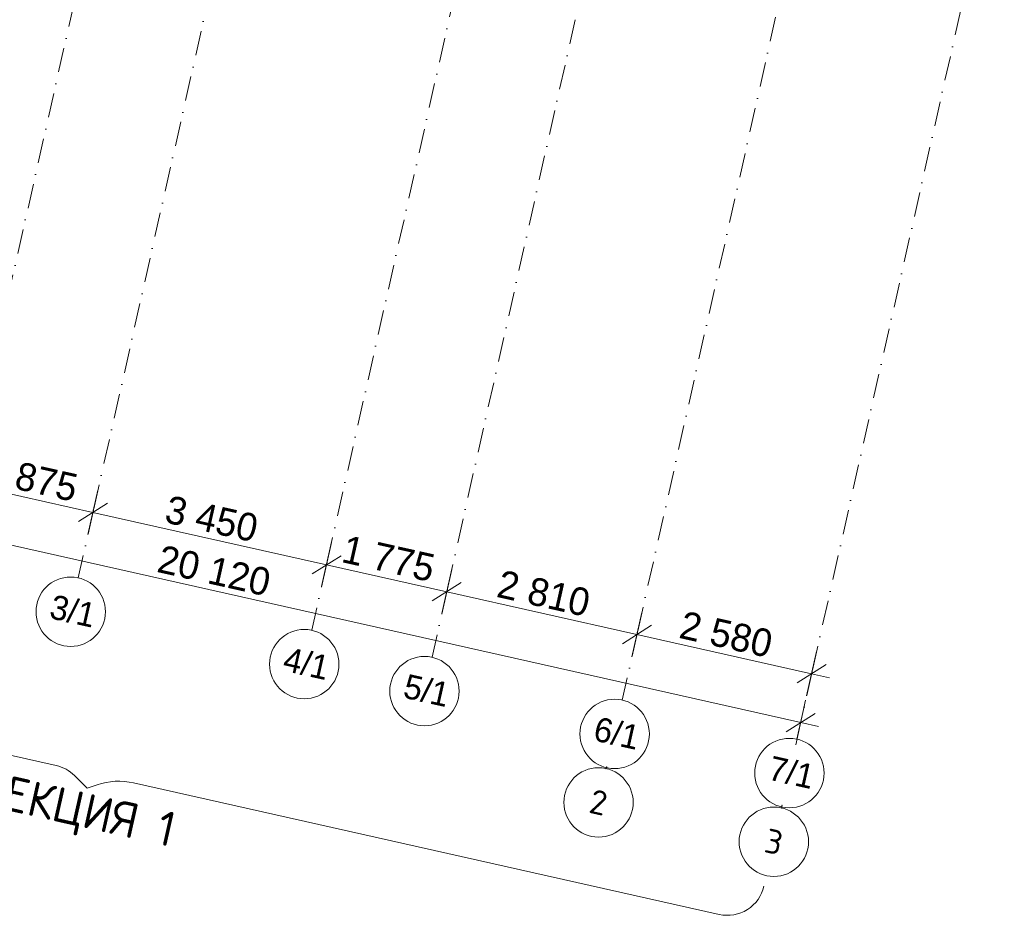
# Model space of a CAD drawing. Header units: millimetres. Extents: x -7213913 to -6937159, y 6128912 to 6404062.
# Tile 2 of 208: x -7203695 to -7189505, y 6128912 to 6141823. Entities that reach past the tile are written whole.
import ezdxf
from ezdxf.enums import TextEntityAlignment as Align

# ---------------------------------------------------------------- set-up
doc = ezdxf.new("R2010")
doc.units = ezdxf.units.MM
doc.header["$MEASUREMENT"] = 0
doc.linetypes.add('Штрихпунктирная', pattern=[670.277762, 352.777767, -176.388884, 0, -141.111112])
for name, color, linetype, lineweight in [('0_Ном._пера__1', 7, 'Continuous', 0), ('0_Ном._пера__120', 7, 'Continuous', 0), ('АР-Чертеж-Оси габаритные.АР_Ном._пера__120', 7, 'Continuous', 0), ('АР-Чертеж-Оси_Осевые размеры.АР_Ном._пера__1', 7, 'Continuous', 0), ('АР-Чертеж-Оси_Осевые размеры.АР_Ном._пера__120', 7, 'Continuous', 0)]:
    doc.layers.add(name, color=color, linetype=linetype, lineweight=lineweight)
doc.layers.add('АР-Чертеж-Оси габаритные.АР', color=7, linetype='Continuous')
doc.layers.add('АР-Чертеж-Оси_Осевые размеры.АР', color=7, linetype='Continuous')
doc.styles.add('РЎР“Р•РќР•Р\xa0Р\x98Р\xa0_РЎРўР\x98Р›Р¬_3', font='GOST_Common.ttf')
doc.styles.add('РЎР“Р•РќР•Р\xa0Р\x98Р\xa0_РЎРўР\x98Р›Р¬_5', font='GOTHIC.TTF')
doc.styles.add('РЎР“Р•РќР•Р\xa0Р\x98Р\xa0_РЎРўР\x98Р›Р¬_7', font='isocpeur.ttf')
doc.dimstyles.new('СГЕНЕРИР_СТИЛЬ__1', dxfattribs={"dimtxt": 400, "dimasz": 332.5, "dimexe": 0.18, "dimexo": 0.0625, "dimgap": 0, "dimtad": 1, "dimdec": 0, "dimzin": 0, "dimdsep": 46, "dimtxsty": 'РЎР“Р•РќР•Р\xa0Р\x98Р\xa0_РЎРўР\x98Р›Р¬_5', "dimblk": 'ARROWHEAD_6', "dimblk1": 'ARROWHEAD_6', "dimblk2": 'ARROWHEAD_6', "dimcen": 0.09, "dimse1": 1, "dimse2": 1, "dimclrd": 7, "dimclre": 7, "dimclrt": 7, "dimazin": 0, "dimtfac": 1, "dimtdec": 4, "dimtmove": 2, "dimatfit": 3, "dimfxl": 1, "dimtolj": 1, "dimtzin": 0, "dimarcsym": 0})
doc.dimstyles.new('СГЕНЕРИР_СТИЛЬ__7', dxfattribs={"dimtxt": 400, "dimasz": 332.5, "dimexe": 0.18, "dimexo": 0.0625, "dimgap": 0, "dimtad": 1, "dimdec": 0, "dimzin": 0, "dimdsep": 46, "dimtxsty": 'РЎР“Р•РќР•Р\xa0Р\x98Р\xa0_РЎРўР\x98Р›Р¬_5', "dimblk": 'ARROWHEAD_6', "dimblk1": 'ARROWHEAD_6', "dimblk2": 'ARROWHEAD_6', "dimcen": 0.09, "dimse1": 1, "dimse2": 1, "dimclrd": 7, "dimclre": 7, "dimclrt": 7, "dimazin": 0, "dimtfac": 1, "dimtdec": 4, "dimtmove": 0, "dimatfit": 3, "dimfxl": 1, "dimtolj": 1, "dimtzin": 0, "dimarcsym": 0})

# ---------------------------------------------------------------- blocks, each defined once
blk = doc.blocks.new('Стандартный Маркер Сетки[225]_1', base_point=(-7177284, 6199173))
at = {"layer": 'АР-Чертеж-Оси_Осевые размеры.АР_Ном._пера__120', "color": 7, "linetype": 'Штрихпунктирная', "lineweight": 0}
for p, q in [((-7177503, 6198198), (-7192275, 6132426)), ((-7192275, 6132426), (-7192494, 6131450))]:
    blk.add_line(p, q, dxfattribs=at)
at = {"layer": 'АР-Чертеж-Оси_Осевые размеры.АР_Ном._пера__120', "color": 7, "linetype": 'Continuous', "lineweight": 0}
blk.add_circle((-7192603, 6130962), 500, dxfattribs=at)
at = {"layer": 'АР-Чертеж-Оси_Осевые размеры.АР_Ном._пера__120', "color": 7, "linetype": 'Штрихпунктирная', "lineweight": 0}
blk.add_point((-7192275, 6132426), dxfattribs=at)
blk.add_point((-7192275, 6132426), dxfattribs=at)
at = {"layer": 'АР-Чертеж-Оси_Осевые размеры.АР_Ном._пера__120', "color": 7, "lineweight": 0, "style": 'РЎР“Р•РќР•Р\xa0Р\x98Р\xa0_РЎРўР\x98Р›Р¬_5'}
blk.add_attdef('AC_MarkerText_1', text='', height=350, rotation=347.3417, dxfattribs=at).set_placement((-7192533, 6131143), align=Align.TOP_CENTER)
blk = doc.blocks.new('Стандартный Маркер Сетки[226]_1', base_point=(-7189470, 6201910))
at = {"layer": 'АР-Чертеж-Оси_Осевые размеры.АР_Ном._пера__120', "color": 7, "linetype": 'Штрихпунктирная', "lineweight": 0}
blk.add_line((-7189689, 6200935), (-7204461, 6135163), dxfattribs=at)
at = {"layer": 'АР-Чертеж-Оси_Осевые размеры.АР_Ном._пера__120', "color": 7, "lineweight": 0, "style": 'РЎР“Р•РќР•Р\xa0Р\x98Р\xa0_РЎРўР\x98Р›Р¬_5'}
blk.add_attdef('AC_MarkerText_1', text='', height=350, rotation=347.3417, dxfattribs=at).set_placement((-7204720, 6133880), align=Align.TOP_CENTER)
blk = doc.blocks.new('Стандартный Маркер Сетки[228]_1', base_point=(-7179801, 6199739))
at = {"layer": 'АР-Чертеж-Оси_Осевые размеры.АР_Ном._пера__120', "color": 7, "linetype": 'Штрихпунктирная', "lineweight": 0}
for p, q in [((-7180020, 6198763), (-7194792, 6132991)), ((-7194792, 6132991), (-7195011, 6132015))]:
    blk.add_line(p, q, dxfattribs=at)
at = {"layer": 'АР-Чертеж-Оси_Осевые размеры.АР_Ном._пера__120', "color": 7, "linetype": 'Continuous', "lineweight": 0}
blk.add_circle((-7195121, 6131527), 500, dxfattribs=at)
at = {"layer": 'АР-Чертеж-Оси_Осевые размеры.АР_Ном._пера__120', "color": 7, "linetype": 'Штрихпунктирная', "lineweight": 0}
blk.add_point((-7194792, 6132991), dxfattribs=at)
blk.add_point((-7194792, 6132991), dxfattribs=at)
at = {"layer": 'АР-Чертеж-Оси_Осевые размеры.АР_Ном._пера__120', "color": 7, "lineweight": 0, "style": 'РЎР“Р•РќР•Р\xa0Р\x98Р\xa0_РЎРўР\x98Р›Р¬_5'}
blk.add_attdef('AC_MarkerText_1', text='', height=350, rotation=347.3417, dxfattribs=at).set_placement((-7195051, 6131708), align=Align.TOP_CENTER)
blk = doc.blocks.new('Стандартный Маркер Сетки[229]_1', base_point=(-7182543, 6200354))
at = {"layer": 'АР-Чертеж-Оси_Осевые размеры.АР_Ном._пера__120', "color": 7, "linetype": 'Штрихпунктирная', "lineweight": 0}
for p, q in [((-7182762, 6199379), (-7197534, 6133607)), ((-7197534, 6133607), (-7197753, 6132631))]:
    blk.add_line(p, q, dxfattribs=at)
at = {"layer": 'АР-Чертеж-Оси_Осевые размеры.АР_Ном._пера__120', "color": 7, "linetype": 'Continuous', "lineweight": 0}
blk.add_circle((-7197862, 6132143), 500, dxfattribs=at)
at = {"layer": 'АР-Чертеж-Оси_Осевые размеры.АР_Ном._пера__120', "color": 7, "linetype": 'Штрихпунктирная', "lineweight": 0}
blk.add_point((-7197534, 6133607), dxfattribs=at)
blk.add_point((-7197534, 6133607), dxfattribs=at)
at = {"layer": 'АР-Чертеж-Оси_Осевые размеры.АР_Ном._пера__120', "color": 7, "lineweight": 0, "style": 'РЎР“Р•РќР•Р\xa0Р\x98Р\xa0_РЎРўР\x98Р›Р¬_5'}
blk.add_attdef('AC_MarkerText_1', text='', height=350, rotation=347.3417, dxfattribs=at).set_placement((-7197792, 6132324), align=Align.TOP_CENTER)
blk = doc.blocks.new('Стандартный Маркер Сетки[230]_1', base_point=(-7184274, 6200743))
at = {"layer": 'АР-Чертеж-Оси_Осевые размеры.АР_Ном._пера__120', "color": 7, "linetype": 'Штрихпунктирная', "lineweight": 0}
for p, q in [((-7184494, 6199768), (-7199266, 6133996)), ((-7199266, 6133996), (-7199485, 6133020))]:
    blk.add_line(p, q, dxfattribs=at)
at = {"layer": 'АР-Чертеж-Оси_Осевые размеры.АР_Ном._пера__120', "color": 7, "linetype": 'Continuous', "lineweight": 0}
blk.add_circle((-7199594, 6132532), 500, dxfattribs=at)
at = {"layer": 'АР-Чертеж-Оси_Осевые размеры.АР_Ном._пера__120', "color": 7, "linetype": 'Штрихпунктирная', "lineweight": 0}
blk.add_point((-7199266, 6133996), dxfattribs=at)
blk.add_point((-7199266, 6133996), dxfattribs=at)
at = {"layer": 'АР-Чертеж-Оси_Осевые размеры.АР_Ном._пера__120', "color": 7, "lineweight": 0, "style": 'РЎР“Р•РќР•Р\xa0Р\x98Р\xa0_РЎРўР\x98Р›Р¬_5'}
blk.add_attdef('AC_MarkerText_1', text='', height=350, rotation=347.3417, dxfattribs=at).set_placement((-7199524, 6132713), align=Align.TOP_CENTER)
blk = doc.blocks.new('Стандартный Маркер Сетки[231]_1', base_point=(-7187641, 6201499))
at = {"layer": 'АР-Чертеж-Оси_Осевые размеры.АР_Ном._пера__120', "color": 7, "linetype": 'Штрихпунктирная', "lineweight": 0}
for p, q in [((-7187860, 6200524), (-7202632, 6134752)), ((-7202632, 6134752), (-7202851, 6133776))]:
    blk.add_line(p, q, dxfattribs=at)
at = {"layer": 'АР-Чертеж-Оси_Осевые размеры.АР_Ном._пера__120', "color": 7, "linetype": 'Continuous', "lineweight": 0}
blk.add_circle((-7202960, 6133288), 500, dxfattribs=at)
at = {"layer": 'АР-Чертеж-Оси_Осевые размеры.АР_Ном._пера__120', "color": 7, "linetype": 'Штрихпунктирная', "lineweight": 0}
blk.add_point((-7202632, 6134752), dxfattribs=at)
blk.add_point((-7202632, 6134752), dxfattribs=at)
at = {"layer": 'АР-Чертеж-Оси_Осевые размеры.АР_Ном._пера__120', "color": 7, "lineweight": 0, "style": 'РЎР“Р•РќР•Р\xa0Р\x98Р\xa0_РЎРўР\x98Р›Р¬_5'}
blk.add_attdef('AC_MarkerText_1', text='', height=350, rotation=347.3417, dxfattribs=at).set_placement((-7202890, 6133469), align=Align.TOP_CENTER)
blk = doc.blocks.new('Стандартный Маркер Сетки[234]_10', base_point=(-7192707, 6130499))
at = {"layer": 'АР-Чертеж-Оси габаритные.АР_Ном._пера__120', "color": 7, "linetype": 'Штрихпунктирная', "lineweight": 0}
blk.add_line((-7192707, 6130499), (-7192716, 6130460), dxfattribs=at)
at = {"layer": 'АР-Чертеж-Оси габаритные.АР_Ном._пера__120', "color": 7, "linetype": 'Continuous', "lineweight": 0}
blk.add_circle((-7192826, 6129972), 500, dxfattribs=at)
at = {"layer": 'АР-Чертеж-Оси габаритные.АР_Ном._пера__120', "color": 7, "linetype": 'Штрихпунктирная', "lineweight": 0}
for p in [(-7192716, 6130460), (-7192716, 6130460), (-7192716, 6130460), (-7192707, 6130499)]:
    blk.add_point(p, dxfattribs=at)
at = {"layer": 'АР-Чертеж-Оси габаритные.АР_Ном._пера__120', "color": 7, "lineweight": 0, "style": 'РЎР“Р•РќР•Р\xa0Р\x98Р\xa0_РЎРўР\x98Р›Р¬_7'}
blk.add_attdef('AC_MarkerText_1', text='', height=350, rotation=347.3417, dxfattribs=at).set_placement((-7192787, 6130142), align=Align.TOP_CENTER)
blk = doc.blocks.new('Стандартный Маркер Сетки[235]_10', base_point=(-7195238, 6131050))
at = {"layer": 'АР-Чертеж-Оси габаритные.АР_Ном._пера__120', "color": 7, "linetype": 'Штрихпунктирная', "lineweight": 0}
blk.add_line((-7195238, 6131050), (-7195243, 6131027), dxfattribs=at)
at = {"layer": 'АР-Чертеж-Оси габаритные.АР_Ном._пера__120', "color": 7, "linetype": 'Continuous', "lineweight": 0}
blk.add_circle((-7195353, 6130539), 500, dxfattribs=at)
at = {"layer": 'АР-Чертеж-Оси габаритные.АР_Ном._пера__120', "color": 7, "linetype": 'Штрихпунктирная', "lineweight": 0}
for p in [(-7195243, 6131027), (-7195243, 6131027), (-7195243, 6131027), (-7195238, 6131050)]:
    blk.add_point(p, dxfattribs=at)
at = {"layer": 'АР-Чертеж-Оси габаритные.АР_Ном._пера__120', "color": 7, "lineweight": 0, "style": 'РЎР“Р•РќР•Р\xa0Р\x98Р\xa0_РЎРўР\x98Р›Р¬_7'}
blk.add_attdef('AC_MarkerText_1', text='', height=350, rotation=347.3417, dxfattribs=at).set_placement((-7195315, 6130710), align=Align.TOP_CENTER)
blk = doc.blocks.new('Стандартный Маркер Сетки[237]_10', base_point=(-7195238, 6131050))
at = {"layer": 'АР-Чертеж-Оси габаритные.АР_Ном._пера__120', "color": 7, "linetype": 'Штрихпунктирная', "lineweight": 0}
blk.add_line((-7195238, 6131050), (-7195243, 6131027), dxfattribs=at)
at = {"layer": 'АР-Чертеж-Оси габаритные.АР_Ном._пера__120', "color": 7, "linetype": 'Continuous', "lineweight": 0}
blk.add_circle((-7195353, 6130539), 500, dxfattribs=at)
at = {"layer": 'АР-Чертеж-Оси габаритные.АР_Ном._пера__120', "color": 7, "linetype": 'Штрихпунктирная', "lineweight": 0}
for p in [(-7195243, 6131027), (-7195243, 6131027), (-7195243, 6131027), (-7195238, 6131050)]:
    blk.add_point(p, dxfattribs=at)
at = {"layer": 'АР-Чертеж-Оси габаритные.АР_Ном._пера__120', "color": 7, "lineweight": 0, "style": 'РЎР“Р•РќР•Р\xa0Р\x98Р\xa0_РЎРўР\x98Р›Р¬_7'}
blk.add_attdef('AC_MarkerText_1', text='', height=350, rotation=347.3417, dxfattribs=at).set_placement((-7195315, 6130710), align=Align.TOP_CENTER)
blk = doc.blocks.new('Стандартный Маркер Сетки[239]_10', base_point=(-7192707, 6130499))
at = {"layer": 'АР-Чертеж-Оси габаритные.АР_Ном._пера__120', "color": 7, "linetype": 'Штрихпунктирная', "lineweight": 0}
blk.add_line((-7192707, 6130499), (-7192716, 6130460), dxfattribs=at)
at = {"layer": 'АР-Чертеж-Оси габаритные.АР_Ном._пера__120', "color": 7, "linetype": 'Continuous', "lineweight": 0}
blk.add_circle((-7192826, 6129972), 500, dxfattribs=at)
at = {"layer": 'АР-Чертеж-Оси габаритные.АР_Ном._пера__120', "color": 7, "linetype": 'Штрихпунктирная', "lineweight": 0}
for p in [(-7192716, 6130460), (-7192716, 6130460), (-7192716, 6130460), (-7192707, 6130499)]:
    blk.add_point(p, dxfattribs=at)
at = {"layer": 'АР-Чертеж-Оси габаритные.АР_Ном._пера__120', "color": 7, "lineweight": 0, "style": 'РЎР“Р•РќР•Р\xa0Р\x98Р\xa0_РЎРўР\x98Р›Р¬_7'}
blk.add_attdef('AC_MarkerText_1', text='', height=350, rotation=347.3417, dxfattribs=at).set_placement((-7192787, 6130142), align=Align.TOP_CENTER)
blk = doc.blocks.new('Стандартный Маркер Сетки[240]_10', base_point=(-7195238, 6131050))
at = {"layer": 'АР-Чертеж-Оси габаритные.АР_Ном._пера__120', "color": 7, "linetype": 'Штрихпунктирная', "lineweight": 0}
blk.add_line((-7195238, 6131050), (-7195243, 6131027), dxfattribs=at)
at = {"layer": 'АР-Чертеж-Оси габаритные.АР_Ном._пера__120', "color": 7, "linetype": 'Continuous', "lineweight": 0}
blk.add_circle((-7195353, 6130539), 500, dxfattribs=at)
at = {"layer": 'АР-Чертеж-Оси габаритные.АР_Ном._пера__120', "color": 7, "linetype": 'Штрихпунктирная', "lineweight": 0}
for p in [(-7195243, 6131027), (-7195243, 6131027), (-7195243, 6131027), (-7195238, 6131050)]:
    blk.add_point(p, dxfattribs=at)
at = {"layer": 'АР-Чертеж-Оси габаритные.АР_Ном._пера__120', "color": 7, "lineweight": 0, "style": 'РЎР“Р•РќР•Р\xa0Р\x98Р\xa0_РЎРўР\x98Р›Р¬_7'}
blk.add_attdef('AC_MarkerText_1', text='', height=350, rotation=347.3417, dxfattribs=at).set_placement((-7195315, 6130710), align=Align.TOP_CENTER)
blk = doc.blocks.new('Стандартный Маркер Сетки[242]_10', base_point=(-7195238, 6131050))
at = {"layer": 'АР-Чертеж-Оси габаритные.АР_Ном._пера__120', "color": 7, "linetype": 'Штрихпунктирная', "lineweight": 0}
blk.add_line((-7195238, 6131050), (-7195243, 6131027), dxfattribs=at)
at = {"layer": 'АР-Чертеж-Оси габаритные.АР_Ном._пера__120', "color": 7, "linetype": 'Continuous', "lineweight": 0}
blk.add_circle((-7195353, 6130539), 500, dxfattribs=at)
at = {"layer": 'АР-Чертеж-Оси габаритные.АР_Ном._пера__120', "color": 7, "linetype": 'Штрихпунктирная', "lineweight": 0}
for p in [(-7195243, 6131027), (-7195243, 6131027), (-7195243, 6131027), (-7195238, 6131050)]:
    blk.add_point(p, dxfattribs=at)
at = {"layer": 'АР-Чертеж-Оси габаритные.АР_Ном._пера__120', "color": 7, "lineweight": 0, "style": 'РЎР“Р•РќР•Р\xa0Р\x98Р\xa0_РЎРўР\x98Р›Р¬_7'}
blk.add_attdef('AC_MarkerText_1', text='', height=350, rotation=347.3417, dxfattribs=at).set_placement((-7195315, 6130710), align=Align.TOP_CENTER)
blk = doc.blocks.new('*D1304', base_point=(-6566190, 6562678))
at = {"layer": 'АР-Чертеж-Оси_Осевые размеры.АР_Ном._пера__1', "color": 7, "linetype": 'Continuous', "lineweight": 0, "transparency": 16777216}
for p, q in [((-7211913, 6136803), (-7204468, 6135131)), ((-7204540, 6134811), (-7204396, 6135451)), ((-7204259, 6135263), (-7204677, 6134999)), ((-7204468, 6135131), (-7202639, 6134720)), ((-7202711, 6134400), (-7202567, 6135040)), ((-7202430, 6134852), (-7202848, 6134588)), ((-7202639, 6134720), (-7199273, 6133964))]:
    blk.add_line(p, q, dxfattribs=at)
at = {"layer": 'АР-Чертеж-Оси_Осевые размеры.АР_Ном._пера__1', "color": 7, "lineweight": 0, "transparency": 16777216, "insert": (-7204224, 6135158), "char_height": 400, "attachment_point": 7, "rotation": 347.3417, "style": 'РЎР“Р•РќР•Р\xa0Р\x98Р\xa0_РЎРўР\x98Р›Р¬_5'}
blk.add_mtext('\\A1;{\\pql;\\fCentury Gothic|b0|i0|c204|p0;\\W1.000000;1\xa0875}', dxfattribs=at)
blk = doc.blocks.new('ARROWHEAD_6')
at = {"color": 0, "linetype": 'Continuous', "lineweight": 0}
for p, q in [((-0.5, -0.5), (0.5, 0.5)), ((0, 0), (-1, 0))]:
    blk.add_line(p, q, dxfattribs=at)
blk = doc.blocks.new('*D1305', base_point=(-6566190, 6562678))
at = {"layer": 'АР-Чертеж-Оси_Осевые размеры.АР_Ном._пера__1', "color": 7, "linetype": 'Continuous', "lineweight": 0, "transparency": 16777216}
for p, q in [((-7202711, 6134400), (-7202567, 6135040)), ((-7202430, 6134852), (-7202848, 6134588)), ((-7202639, 6134720), (-7199273, 6133964)), ((-7199345, 6133644), (-7199201, 6134284)), ((-7199064, 6134096), (-7199482, 6133832))]:
    blk.add_line(p, q, dxfattribs=at)
at = {"layer": 'АР-Чертеж-Оси_Осевые размеры.АР_Ном._пера__1', "color": 7, "lineweight": 0, "transparency": 16777216, "insert": (-7201626, 6134575), "char_height": 400, "attachment_point": 7, "rotation": 347.3417, "style": 'РЎР“Р•РќР•Р\xa0Р\x98Р\xa0_РЎРўР\x98Р›Р¬_5'}
blk.add_mtext('\\A1;{\\pql;\\fCentury Gothic|b0|i0|c204|p0;\\W1.000000;3\xa0450}', dxfattribs=at)
blk = doc.blocks.new('*D1306', base_point=(-6566190, 6562678))
at = {"layer": 'АР-Чертеж-Оси_Осевые размеры.АР_Ном._пера__1', "color": 7, "linetype": 'Continuous', "lineweight": 0, "transparency": 16777216}
for p, q in [((-7202639, 6134720), (-7199273, 6133964)), ((-7199345, 6133644), (-7199201, 6134284)), ((-7199064, 6134096), (-7199482, 6133832)), ((-7199273, 6133964), (-7197541, 6133575)), ((-7197613, 6133255), (-7197469, 6133895)), ((-7197332, 6133708), (-7197750, 6133443)), ((-7197541, 6133575), (-7194799, 6132959))]:
    blk.add_line(p, q, dxfattribs=at)
at = {"layer": 'АР-Чертеж-Оси_Осевые размеры.АР_Ном._пера__1', "color": 7, "lineweight": 0, "transparency": 16777216, "insert": (-7199077, 6134002), "char_height": 400, "attachment_point": 7, "rotation": 347.3417, "style": 'РЎР“Р•РќР•Р\xa0Р\x98Р\xa0_РЎРўР\x98Р›Р¬_5'}
blk.add_mtext('\\A1;{\\pql;\\fCentury Gothic|b0|i0|c204|p0;\\W1.000000;1\xa0775}', dxfattribs=at)
blk = doc.blocks.new('*D1307', base_point=(-6566190, 6562678))
at = {"layer": 'АР-Чертеж-Оси_Осевые размеры.АР_Ном._пера__1', "color": 7, "linetype": 'Continuous', "lineweight": 0, "transparency": 16777216}
for p, q in [((-7197613, 6133255), (-7197469, 6133895)), ((-7197332, 6133708), (-7197750, 6133443)), ((-7197541, 6133575), (-7194799, 6132959)), ((-7194871, 6132639), (-7194727, 6133279)), ((-7194590, 6133092), (-7195008, 6132827)), ((-7194799, 6132959), (-7192282, 6132394))]:
    blk.add_line(p, q, dxfattribs=at)
at = {"layer": 'АР-Чертеж-Оси_Осевые размеры.АР_Ном._пера__1', "color": 7, "lineweight": 0, "transparency": 16777216, "insert": (-7196840, 6133500), "char_height": 400, "attachment_point": 7, "rotation": 347.3417, "style": 'РЎР“Р•РќР•Р\xa0Р\x98Р\xa0_РЎРўР\x98Р›Р¬_5'}
blk.add_mtext('\\A1;{\\pql;\\fCentury Gothic|b0|i0|c204|p0;\\W1.000000;2\xa0810}', dxfattribs=at)
blk = doc.blocks.new('*D1308', base_point=(-6566190, 6562678))
at = {"layer": 'АР-Чертеж-Оси_Осевые размеры.АР_Ном._пера__1', "color": 7, "linetype": 'Continuous', "lineweight": 0, "transparency": 16777216}
for p, q in [((-7194871, 6132639), (-7194727, 6133279)), ((-7194590, 6133092), (-7195008, 6132827)), ((-7194799, 6132959), (-7192282, 6132394)), ((-7192354, 6132074), (-7192210, 6132714)), ((-7192491, 6132262), (-7192073, 6132526)), ((-7192282, 6132394), (-7192026, 6132336))]:
    blk.add_line(p, q, dxfattribs=at)
at = {"layer": 'АР-Чертеж-Оси_Осевые размеры.АР_Ном._пера__1', "color": 7, "lineweight": 0, "transparency": 16777216, "insert": (-7194211, 6132909), "char_height": 400, "attachment_point": 7, "rotation": 347.3417, "style": 'РЎР“Р•РќР•Р\xa0Р\x98Р\xa0_РЎРўР\x98Р›Р¬_5'}
blk.add_mtext('\\A1;{\\pql;\\fCentury Gothic|b0|i0|c204|p0;\\W1.000000;2\xa0580}', dxfattribs=at)
blk = doc.blocks.new('*D1309', base_point=(-6566190, 6562678))
at = {"layer": 'АР-Чертеж-Оси_Осевые размеры.АР_Ном._пера__1', "color": 7, "linetype": 'Continuous', "lineweight": 0, "transparency": 16777216}
for p, q in [((-7212143, 6135780), (-7211999, 6136420)), ((-7211862, 6136232), (-7212280, 6135967)), ((-7212327, 6136157), (-7212071, 6136100)), ((-7212071, 6136100), (-7192440, 6131691)), ((-7192512, 6131371), (-7192368, 6132011)), ((-7192649, 6131558), (-7192231, 6131823)), ((-7192440, 6131691), (-7192184, 6131633))]:
    blk.add_line(p, q, dxfattribs=at)
at = {"layer": 'АР-Чертеж-Оси_Осевые размеры.АР_Ном._пера__1', "color": 7, "lineweight": 0, "transparency": 16777216, "insert": (-7201735, 6133860), "char_height": 400, "attachment_point": 7, "rotation": 347.3417, "style": 'РЎР“Р•РќР•Р\xa0Р\x98Р\xa0_РЎРўР\x98Р›Р¬_5'}
blk.add_mtext('\\A1;{\\pql;\\fCentury Gothic|b0|i0|c204|p0;\\W1.000000;20\xa0120}', dxfattribs=at)

msp = doc.modelspace()

# ---------------------------------------------------------------- linework, layer by layer
at = {"layer": '0_Ном._пера__120', "color": 7, "linetype": 'Continuous', "lineweight": 0}
for points in [[(-7212600.5, 6133740.8, 0.4142136), (-7212193.5, 6133098), (-7203168.2, 6131071, -0.1418046), (-7202906, 6130926.8), (-7202724.4, 6130745.6)], [(-7202724.4, 6130745.6), (-7202578.5, 6130794.2, -0.1365629), (-7202054.1, 6130820.7), (-7193612.4, 6128924.8, 0.4142136), (-7192969.5, 6129331.8)]]:
    msp.add_lwpolyline(points, format="xyb", dxfattribs=at)

# ---------------------------------------------------------------- block references
at = {"layer": 'АР-Чертеж-Оси габаритные.АР', "color": 8, "linetype": 'Continuous', "lineweight": 15}
for name, p, values in [('Стандартный Маркер Сетки[235]_10', (-7195238.1, 6131050.2), {'AC_MarkerText_1': '2'}), ('Стандартный Маркер Сетки[237]_10', (-7195238.1, 6131050.2), {'AC_MarkerText_1': '2'}), ('Стандартный Маркер Сетки[240]_10', (-7195238.1, 6131050.2), {'AC_MarkerText_1': '2'}), ('Стандартный Маркер Сетки[242]_10', (-7195238.1, 6131050.2), {'AC_MarkerText_1': '2'}), ('Стандартный Маркер Сетки[234]_10', (-7192707.5, 6130498.7), {'AC_MarkerText_1': '3'}), ('Стандартный Маркер Сетки[239]_10', (-7192707.5, 6130498.7), {'AC_MarkerText_1': '3'})]:
    msp.add_blockref(name, p, dxfattribs=at).add_auto_attribs(values)
at = {"layer": 'АР-Чертеж-Оси_Осевые размеры.АР', "color": 8, "linetype": 'Continuous', "lineweight": 15}
msp.add_blockref('Стандартный Маркер Сетки[226]_1', (-7189470, 6201910.2), dxfattribs=at)
for name, p, values in [('Стандартный Маркер Сетки[231]_1', (-7187640.5, 6201499.3), {'AC_MarkerText_1': '3/1'}), ('Стандартный Маркер Сетки[230]_1', (-7184274.4, 6200743.3), {'AC_MarkerText_1': '4/1'}), ('Стандартный Маркер Сетки[229]_1', (-7182542.5, 6200354.4), {'AC_MarkerText_1': '5/1'}), ('Стандартный Маркер Сетки[228]_1', (-7179800.8, 6199738.6), {'AC_MarkerText_1': '6/1'}), ('Стандартный Маркер Сетки[225]_1', (-7177283.5, 6199173.2), {'AC_MarkerText_1': '7/1'})]:
    msp.add_blockref(name, p, dxfattribs=at).add_auto_attribs(values)

# ---------------------------------------------------------------- texts
at = {"layer": '0_Ном._пера__1', "color": 7, "linetype": 'Continuous', "lineweight": 0, "insert": (-7202922.2, 6130071.1), "char_height": 500, "attachment_point": 8, "rotation": 347.34172, "style": 'РЎР“Р•РќР•Р\xa0Р\x98Р\xa0_РЎРўР\x98Р›Р¬_3'}
msp.add_mtext('\\A1;{\\pqc;\\fGOST Common|b0|i0|c204|p0;\\W1.000000;СЕКЦИЯ \\fGOST Common|b0|i0|c204|p0;\\W1.000000;1}', dxfattribs=at)

# ---------------------------------------------------------------- dimensions: what is measured, and where the dimension line sits
at = {"layer": 'АР-Чертеж-Оси_Осевые размеры.АР', "color": 7, "linetype": 'Continuous', "lineweight": 0}
for base, p1, p2, dimstyle, picture, middle in [((-7202638.8, 6134720.1), (-7204789.9, 6133699), (-7202960.4, 6133288.1), 'СГЕНЕРИР_СТИЛЬ__7', '*D1304', (-7203510.5, 6135202.8)), ((-7192439.8, 6131690.7), (-7212201.5, 6135517.3), (-7192603.4, 6130962), 'СГЕНЕРИР_СТИЛЬ__1', '*D1309', (-7200873.3, 6133871.8)), ((-7199272.6, 6133964.1), (-7202960.4, 6133288.1), (-7199594.3, 6132532.1), 'СГЕНЕРИР_СТИЛЬ__7', '*D1305', (-7200912.7, 6134619.4)), ((-7197540.8, 6133575.1), (-7199594.3, 6132532.1), (-7197862.4, 6132143.1), 'СГЕНЕРИР_СТИЛЬ__7', '*D1306', (-7198363.7, 6134046.9)), ((-7194799.1, 6132959.3), (-7197862.4, 6132143.1), (-7195120.7, 6131527.4), 'СГЕНЕРИР_СТИЛЬ__7', '*D1307', (-7196126.9, 6133544.5)), ((-7192281.8, 6132394), (-7195120.7, 6131527.4), (-7192603.4, 6130962), 'СГЕНЕРИР_СТИЛЬ__7', '*D1308', (-7193497.4, 6132953.9))]:
    dim = msp.add_linear_dim(base=base, p1=p1, p2=p2, angle=347.34172, dimstyle=dimstyle, dxfattribs=at)
    dim.commit()
    dim.dimension.update_dxf_attribs({"geometry": picture, "text_midpoint": middle, "dimtype": 160, "text_rotation": 347.34172})

doc.saveas('drawing.dxf')
